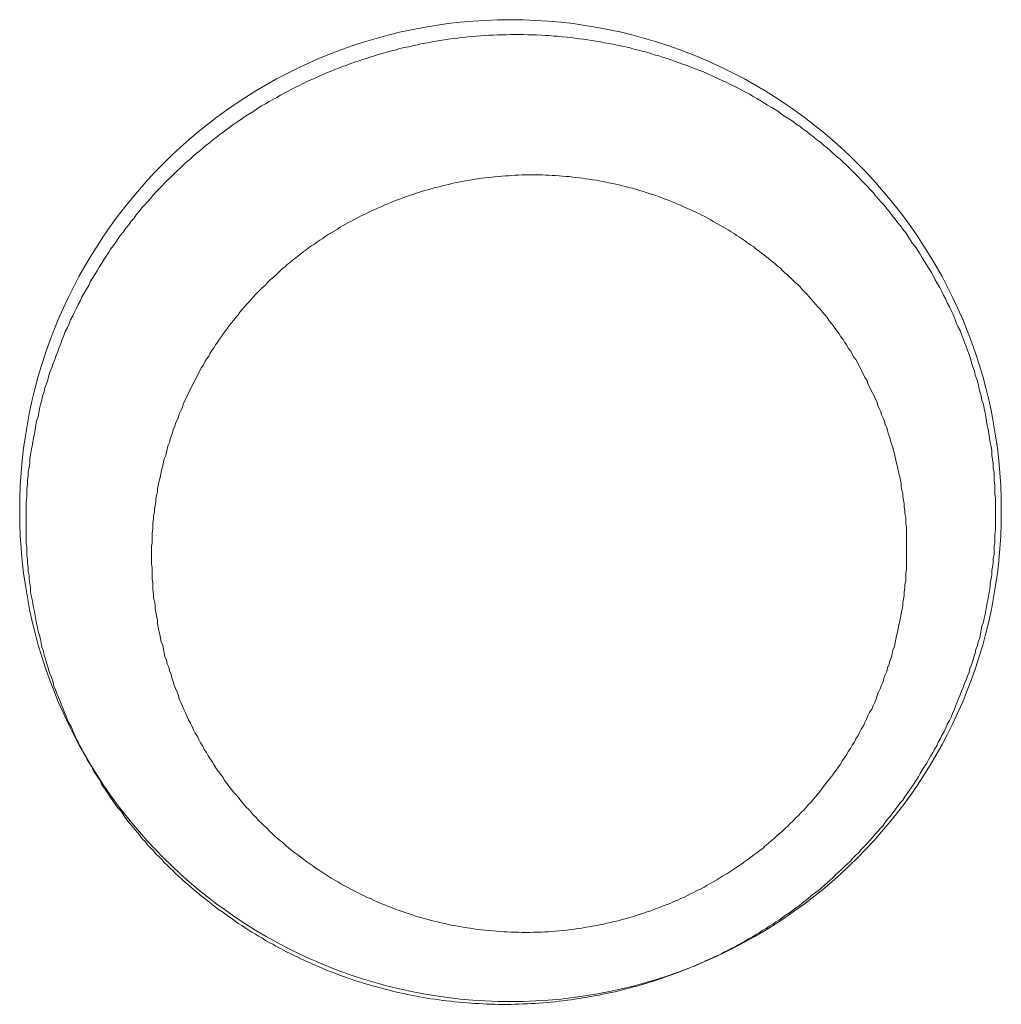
# Model space of a CAD drawing. Header units: millimetres. Extents: x -2274 to 12297, y -16157 to 26321.
# Tile 65 of 256: x -79.67 to -78.37, y -7058.01 to -7056.71. Entities that reach past the tile are written whole.
import ezdxf

# ---------------------------------------------------------------- set-up
doc = ezdxf.new("R2010")
doc.units = ezdxf.units.MM

msp = doc.modelspace()

# ---------------------------------------------------------------- linework, layer by layer
at = {"color": 253, "lineweight": 13}
for points in [[(-78.3823, -7057.3401, 0), (-78.3833, -7057.3344, 0), (-78.3833, -7057.3287, 0), (-78.3833, -7057.323, 0), (-78.3843, -7057.3173, 0), (-78.3843, -7057.3116, 0), (-78.3843, -7057.3059, 0), (-78.3853, -7057.3002, 0), (-78.3853, -7057.2945, 0), (-78.3863, -7057.2889, 0), (-78.3873, -7057.2832, 0), (-78.3873, -7057.2775, 0), (-78.3883, -7057.2719, 0), (-78.3893, -7057.2662, 0), (-78.3903, -7057.2606, 0), (-78.3913, -7057.2549, 0), (-78.3923, -7057.2493, 0), (-78.3933, -7057.2437, 0), (-78.3943, -7057.2381, 0), (-78.3953, -7057.2325, 0), (-78.3963, -7057.2269, 0), (-78.3973, -7057.2213, 0), (-78.3983, -7057.2157, 0), (-78.4003, -7057.2102, 0), (-78.4013, -7057.2046, 0), (-78.4033, -7057.1991, 0), (-78.4043, -7057.1936, 0), (-78.4053, -7057.1881, 0), (-78.4073, -7057.1826, 0), (-78.4093, -7057.1771, 0), (-78.4103, -7057.1716, 0), (-78.4123, -7057.1662, 0), (-78.4143, -7057.1608, 0), (-78.4153, -7057.1553, 0), (-78.4173, -7057.1499, 0), (-78.4193, -7057.1446, 0), (-78.4213, -7057.1392, 0), (-78.4233, -7057.1339, 0), (-78.4253, -7057.1285, 0), (-78.4273, -7057.1232, 0), (-78.4293, -7057.1179, 0), (-78.4323, -7057.1127, 0), (-78.4343, -7057.1074, 0), (-78.4363, -7057.1022, 0), (-78.4383, -7057.097, 0), (-78.4413, -7057.0918, 0), (-78.4433, -7057.0867, 0), (-78.4463, -7057.0815, 0), (-78.4483, -7057.0764, 0), (-78.4513, -7057.0713, 0), (-78.4533, -7057.0663, 0), (-78.4563, -7057.0612, 0), (-78.4593, -7057.0562, 0), (-78.4623, -7057.0512, 0), (-78.4643, -7057.0462, 0), (-78.4673, -7057.0413, 0), (-78.4703, -7057.0364, 0), (-78.4733, -7057.0315, 0), (-78.4763, -7057.0266, 0), (-78.4793, -7057.0218, 0), (-78.4823, -7057.017, 0), (-78.4853, -7057.0122, 0), (-78.4883, -7057.0075, 0), (-78.4923, -7057.0027, 0), (-78.4953, -7056.998, 0), (-78.4983, -7056.9934, 0), (-78.5013, -7056.9887, 0), (-78.5053, -7056.9841, 0), (-78.5083, -7056.9795, 0), (-78.5123, -7056.975, 0), (-78.5153, -7056.9705, 0), (-78.5193, -7056.966, 0), (-78.5223, -7056.9616, 0), (-78.5263, -7056.9571, 0), (-78.5293, -7056.9528, 0), (-78.5333, -7056.9484, 0), (-78.5373, -7056.9441, 0), (-78.5413, -7056.9398, 0), (-78.5443, -7056.9355, 0), (-78.5483, -7056.9313, 0), (-78.5523, -7056.9271, 0), (-78.5563, -7056.923, 0), (-78.5603, -7056.9189, 0), (-78.5643, -7056.9148, 0), (-78.5683, -7056.9108, 0), (-78.5723, -7056.9068, 0), (-78.5763, -7056.9028, 0), (-78.5803, -7056.8989, 0), (-78.5843, -7056.895, 0), (-78.5883, -7056.8911, 0), (-78.5933, -7056.8873, 0), (-78.5973, -7056.8836, 0), (-78.6013, -7056.8798, 0), (-78.6053, -7056.8761, 0), (-78.6103, -7056.8725, 0), (-78.6143, -7056.8689, 0), (-78.6193, -7056.8653, 0), (-78.6233, -7056.8618, 0), (-78.6283, -7056.8583, 0), (-78.6323, -7056.8548, 0), (-78.6373, -7056.8514, 0), (-78.6413, -7056.8481, 0), (-78.6463, -7056.8447, 0), (-78.6503, -7056.8414, 0), (-78.6553, -7056.8382, 0), (-78.6603, -7056.835, 0), (-78.6653, -7056.8319, 0), (-78.6693, -7056.8287, 0), (-78.6743, -7056.8257, 0), (-78.6793, -7056.8226, 0), (-78.6843, -7056.8197, 0), (-78.6893, -7056.8167, 0), (-78.6933, -7056.8138, 0), (-78.6983, -7056.811, 0), (-78.7033, -7056.8082, 0), (-78.7083, -7056.8054, 0), (-78.7133, -7056.8027, 0), (-78.7183, -7056.8, 0), (-78.7233, -7056.7974, 0), (-78.7283, -7056.7948, 0), (-78.7333, -7056.7923, 0), (-78.7383, -7056.7898, 0), (-78.7443, -7056.7873, 0), (-78.7493, -7056.7849, 0), (-78.7543, -7056.7826, 0), (-78.7593, -7056.7802, 0), (-78.7643, -7056.778, 0), (-78.7693, -7056.7758, 0), (-78.7753, -7056.7736, 0), (-78.7803, -7056.7715, 0), (-78.7853, -7056.7694, 0), (-78.7913, -7056.7674, 0), (-78.7963, -7056.7654, 0), (-78.8013, -7056.7635, 0), (-78.8073, -7056.7616, 0), (-78.8123, -7056.7597, 0), (-78.8173, -7056.7579, 0), (-78.8233, -7056.7562, 0), (-78.8283, -7056.7545, 0), (-78.8343, -7056.7529, 0), (-78.8393, -7056.7513, 0), (-78.8443, -7056.7497, 0), (-78.8503, -7056.7482, 0), (-78.8553, -7056.7468, 0), (-78.8613, -7056.7454, 0), (-78.8663, -7056.744, 0), (-78.8723, -7056.7427, 0), (-78.8773, -7056.7415, 0), (-78.8833, -7056.7403, 0), (-78.8893, -7056.7391, 0), (-78.8943, -7056.738, 0), (-78.9003, -7056.737, 0), (-78.9053, -7056.736, 0), (-78.9113, -7056.735, 0), (-78.9173, -7056.7341, 0), (-78.9223, -7056.7332, 0), (-78.9283, -7056.7324, 0), (-78.9333, -7056.7317, 0), (-78.9393, -7056.731, 0), (-78.9453, -7056.7303, 0), (-78.9503, -7056.7297, 0), (-78.9563, -7056.7291, 0), (-78.9623, -7056.7286, 0), (-78.9673, -7056.7282, 0), (-78.9733, -7056.7277, 0), (-78.9793, -7056.7274, 0), (-78.9843, -7056.7271, 0), (-78.9903, -7056.7268, 0), (-78.9963, -7056.7266, 0), (-79.0013, -7056.7264, 0), (-79.0073, -7056.7263, 0), (-79.0133, -7056.7263, 0), (-79.0183, -7056.7262, 0), (-79.0243, -7056.7263, 0), (-79.0303, -7056.7264, 0), (-79.0363, -7056.7265, 0), (-79.0413, -7056.7267, 0), (-79.0473, -7056.7269, 0), (-79.0533, -7056.7272, 0), (-79.0583, -7056.7276, 0), (-79.0643, -7056.728, 0), (-79.0703, -7056.7284, 0), (-79.0753, -7056.7289, 0), (-79.0813, -7056.7294, 0), (-79.0873, -7056.73, 0), (-79.0923, -7056.7307, 0), (-79.0983, -7056.7314, 0), (-79.1043, -7056.7321, 0), (-79.1093, -7056.7329, 0), (-79.1153, -7056.7338, 0), (-79.1203, -7056.7346, 0), (-79.1263, -7056.7356, 0), (-79.1323, -7056.7366, 0), (-79.1373, -7056.7376, 0), (-79.1433, -7056.7387, 0), (-79.1483, -7056.7399, 0), (-79.1543, -7056.7411, 0), (-79.1593, -7056.7423, 0), (-79.1653, -7056.7436, 0), (-79.1713, -7056.7449, 0), (-79.1763, -7056.7463, 0), (-79.1823, -7056.7477, 0), (-79.1873, -7056.7492, 0), (-79.1933, -7056.7507, 0), (-79.1983, -7056.7523, 0), (-79.2033, -7056.7539, 0), (-79.2093, -7056.7556, 0), (-79.2143, -7056.7573, 0), (-79.2203, -7056.7591, 0), (-79.2253, -7056.7609, 0), (-79.2313, -7056.7627, 0), (-79.2363, -7056.7647, 0), (-79.2413, -7056.7666, 0), (-79.2473, -7056.7686, 0), (-79.2523, -7056.7706, 0), (-79.2573, -7056.7727, 0), (-79.2623, -7056.7749, 0), (-79.2683, -7056.777, 0), (-79.2733, -7056.7793, 0), (-79.2783, -7056.7815, 0), (-79.2833, -7056.7838, 0), (-79.2893, -7056.7862, 0), (-79.2943, -7056.7886, 0), (-79.2993, -7056.791, 0), (-79.3043, -7056.7935, 0), (-79.3093, -7056.7961, 0), (-79.3143, -7056.7986, 0), (-79.3193, -7056.8012, 0), (-79.3243, -7056.8039, 0), (-79.3293, -7056.8066, 0), (-79.3343, -7056.8094, 0), (-79.3393, -7056.8122, 0), (-79.3443, -7056.815, 0), (-79.3493, -7056.8179, 0), (-79.3543, -7056.8208, 0), (-79.3593, -7056.8238, 0), (-79.3633, -7056.8268, 0), (-79.3683, -7056.8298, 0), (-79.3733, -7056.8329, 0), (-79.3783, -7056.836, 0), (-79.3823, -7056.8392, 0), (-79.3873, -7056.8424, 0), (-79.3923, -7056.8457, 0), (-79.3963, -7056.849, 0), (-79.4013, -7056.8523, 0), (-79.4053, -7056.8557, 0), (-79.4103, -7056.8591, 0), (-79.4143, -7056.8625, 0), (-79.4193, -7056.866, 0), (-79.4233, -7056.8695, 0), (-79.4283, -7056.8731, 0), (-79.4323, -7056.8767, 0), (-79.4363, -7056.8804, 0), (-79.4413, -7056.884, 0), (-79.4453, -7056.8877, 0), (-79.4493, -7056.8915, 0), (-79.4543, -7056.8953, 0), (-79.4583, -7056.8991, 0), (-79.4623, -7056.903, 0), (-79.4663, -7056.9069, 0), (-79.4703, -7056.9108, 0), (-79.4743, -7056.9148, 0), (-79.4783, -7056.9188, 0), (-79.4823, -7056.9228, 0), (-79.4863, -7056.9269, 0), (-79.4903, -7056.931, 0), (-79.4943, -7056.9351, 0), (-79.4983, -7056.9393, 0), (-79.5013, -7056.9435, 0), (-79.5053, -7056.9478, 0), (-79.5093, -7056.952, 0), (-79.5133, -7056.9563, 0), (-79.5163, -7056.9607, 0), (-79.5203, -7056.965, 0), (-79.5233, -7056.9694, 0), (-79.5273, -7056.9739, 0), (-79.5303, -7056.9783, 0), (-79.5343, -7056.9828, 0), (-79.5373, -7056.9873, 0), (-79.5413, -7056.9919, 0), (-79.5443, -7056.9965, 0), (-79.5473, -7057.0011, 0), (-79.5503, -7057.0057, 0), (-79.5543, -7057.0104, 0), (-79.5573, -7057.0151, 0), (-79.5603, -7057.0198, 0), (-79.5633, -7057.0246, 0), (-79.5663, -7057.0293, 0), (-79.5693, -7057.0341, 0), (-79.5723, -7057.039, 0), (-79.5753, -7057.0438, 0), (-79.5783, -7057.0487, 0), (-79.5813, -7057.0536, 0), (-79.5833, -7057.0585, 0), (-79.5863, -7057.0635, 0), (-79.5893, -7057.0685, 0), (-79.5923, -7057.0735, 0), (-79.5943, -7057.0785, 0), (-79.5973, -7057.0835, 0), (-79.5993, -7057.0886, 0), (-79.6023, -7057.0937, 0), (-79.6043, -7057.0988, 0), (-79.6073, -7057.1039, 0), (-79.6093, -7057.1091, 0), (-79.6113, -7057.1143, 0), (-79.6143, -7057.1194, 0), (-79.6163, -7057.1247, 0), (-79.6183, -7057.1299, 0), (-79.6203, -7057.1351, 0), (-79.6223, -7057.1404, 0), (-79.6243, -7057.1457, 0), (-79.6263, -7057.151, 0), (-79.6283, -7057.1563, 0), (-79.6303, -7057.1616, 0), (-79.6323, -7057.167, 0), (-79.6343, -7057.1724, 0), (-79.6363, -7057.1778, 0), (-79.6373, -7057.1832, 0), (-79.6393, -7057.1886, 0), (-79.6413, -7057.194, 0), (-79.6423, -7057.1994, 0), (-79.6443, -7057.2049, 0), (-79.6453, -7057.2104, 0), (-79.6473, -7057.2159, 0), (-79.6483, -7057.2213, 0), (-79.6493, -7057.2269, 0), (-79.6503, -7057.2324, 0), (-79.6523, -7057.2379, 0), (-79.6533, -7057.2435, 0), (-79.6543, -7057.249, 0), (-79.6553, -7057.2546, 0), (-79.6563, -7057.2601, 0), (-79.6573, -7057.2657, 0), (-79.6583, -7057.2713, 0), (-79.6593, -7057.2769, 0), (-79.6603, -7057.2825, 0), (-79.6613, -7057.2882, 0), (-79.6613, -7057.2938, 0), (-79.6623, -7057.2994, 0), (-79.6633, -7057.3051, 0), (-79.6633, -7057.3107, 0), (-79.6643, -7057.3164, 0), (-79.6643, -7057.322, 0), (-79.6653, -7057.3277, 0), (-79.6653, -7057.3333, 0), (-79.6653, -7057.339, 0), (-79.6663, -7057.3447, 0), (-79.6663, -7057.3504, 0), (-79.6663, -7057.3561, 0), (-79.6663, -7057.3618, 0), (-79.6663, -7057.3674, 0), (-79.6663, -7057.3731, 0)], [(-79.5003, -7057.4173, 0), (-79.5003, -7057.4128, 0), (-79.5003, -7057.4083, 0), (-79.5003, -7057.4038, 0), (-79.4993, -7057.3993, 0), (-79.4993, -7057.3948, 0), (-79.4993, -7057.3903, 0), (-79.4993, -7057.3858, 0), (-79.4983, -7057.3813, 0), (-79.4983, -7057.3768, 0), (-79.4983, -7057.3723, 0), (-79.4973, -7057.3678, 0), (-79.4973, -7057.3633, 0), (-79.4963, -7057.3589, 0), (-79.4963, -7057.3544, 0), (-79.4953, -7057.3499, 0), (-79.4943, -7057.3454, 0), (-79.4943, -7057.341, 0), (-79.4933, -7057.3365, 0), (-79.4923, -7057.3321, 0), (-79.4923, -7057.3277, 0), (-79.4913, -7057.3232, 0), (-79.4903, -7057.3188, 0), (-79.4893, -7057.3144, 0), (-79.4883, -7057.31, 0), (-79.4873, -7057.3056, 0), (-79.4863, -7057.3012, 0), (-79.4853, -7057.2968, 0), (-79.4843, -7057.2924, 0), (-79.4833, -7057.2881, 0), (-79.4813, -7057.2837, 0), (-79.4803, -7057.2794, 0), (-79.4793, -7057.2751, 0), (-79.4783, -7057.2708, 0), (-79.4763, -7057.2664, 0), (-79.4753, -7057.2622, 0), (-79.4743, -7057.2579, 0), (-79.4723, -7057.2536, 0), (-79.4713, -7057.2494, 0), (-79.4693, -7057.2451, 0), (-79.4683, -7057.2409, 0), (-79.4663, -7057.2367, 0), (-79.4643, -7057.2325, 0), (-79.4633, -7057.2283, 0), (-79.4613, -7057.2241, 0), (-79.4593, -7057.22, 0), (-79.4583, -7057.2158, 0), (-79.4563, -7057.2117, 0), (-79.4543, -7057.2076, 0), (-79.4523, -7057.2035, 0), (-79.4503, -7057.1995, 0), (-79.4483, -7057.1954, 0), (-79.4463, -7057.1914, 0), (-79.4443, -7057.1874, 0), (-79.4423, -7057.1834, 0), (-79.4403, -7057.1794, 0), (-79.4383, -7057.1755, 0), (-79.4363, -7057.1715, 0), (-79.4343, -7057.1676, 0), (-79.4313, -7057.1637, 0), (-79.4293, -7057.1598, 0), (-79.4273, -7057.156, 0), (-79.4243, -7057.1521, 0), (-79.4223, -7057.1483, 0), (-79.4203, -7057.1446, 0), (-79.4173, -7057.1408, 0), (-79.4153, -7057.137, 0), (-79.4123, -7057.1333, 0), (-79.4103, -7057.1296, 0), (-79.4073, -7057.126, 0), (-79.4053, -7057.1223, 0), (-79.4023, -7057.1187, 0), (-79.3993, -7057.1151, 0), (-79.3973, -7057.1115, 0), (-79.3943, -7057.108, 0), (-79.3913, -7057.1045, 0), (-79.3883, -7057.101, 0), (-79.3853, -7057.0975, 0), (-79.3833, -7057.094, 0), (-79.3803, -7057.0906, 0), (-79.3773, -7057.0872, 0), (-79.3743, -7057.0838, 0), (-79.3713, -7057.0805, 0), (-79.3683, -7057.0772, 0), (-79.3653, -7057.0739, 0), (-79.3623, -7057.0706, 0), (-79.3593, -7057.0674, 0), (-79.3563, -7057.0642, 0), (-79.3533, -7057.061, 0), (-79.3493, -7057.0579, 0), (-79.3463, -7057.0547, 0), (-79.3433, -7057.0516, 0), (-79.3403, -7057.0486, 0), (-79.3363, -7057.0455, 0), (-79.3333, -7057.0425, 0), (-79.3303, -7057.0396, 0), (-79.3273, -7057.0366, 0), (-79.3233, -7057.0337, 0), (-79.3203, -7057.0308, 0), (-79.3163, -7057.028, 0), (-79.3133, -7057.0251, 0), (-79.3093, -7057.0223, 0), (-79.3063, -7057.0196, 0), (-79.3023, -7057.0168, 0), (-79.2993, -7057.0141, 0), (-79.2953, -7057.0115, 0), (-79.2923, -7057.0088, 0), (-79.2883, -7057.0062, 0), (-79.2843, -7057.0036, 0), (-79.2813, -7057.0011, 0), (-79.2773, -7056.9986, 0), (-79.2733, -7056.9961, 0), (-79.2703, -7056.9937, 0), (-79.2663, -7056.9912, 0), (-79.2623, -7056.9889, 0), (-79.2583, -7056.9865, 0), (-79.2543, -7056.9842, 0), (-79.2513, -7056.9819, 0), (-79.2473, -7056.9797, 0), (-79.2433, -7056.9775, 0), (-79.2393, -7056.9753, 0), (-79.2353, -7056.9732, 0), (-79.2313, -7056.9711, 0), (-79.2273, -7056.969, 0), (-79.2233, -7056.9669, 0), (-79.2193, -7056.9649, 0), (-79.2153, -7056.963, 0), (-79.2113, -7056.961, 0), (-79.2073, -7056.9591, 0), (-79.2033, -7056.9573, 0), (-79.1993, -7056.9555, 0), (-79.1953, -7056.9537, 0), (-79.1913, -7056.9519, 0), (-79.1873, -7056.9502, 0), (-79.1833, -7056.9485, 0), (-79.1793, -7056.9469, 0), (-79.1743, -7056.9452, 0), (-79.1703, -7056.9437, 0), (-79.1663, -7056.9421, 0), (-79.1623, -7056.9406, 0), (-79.1583, -7056.9392, 0), (-79.1533, -7056.9378, 0), (-79.1493, -7056.9364, 0), (-79.1453, -7056.935, 0), (-79.1413, -7056.9337, 0), (-79.1363, -7056.9324, 0), (-79.1323, -7056.9312, 0), (-79.1283, -7056.93, 0), (-79.1243, -7056.9288, 0), (-79.1193, -7056.9277, 0), (-79.1153, -7056.9266, 0), (-79.1113, -7056.9256, 0), (-79.1063, -7056.9246, 0), (-79.1023, -7056.9236, 0), (-79.0983, -7056.9227, 0), (-79.0933, -7056.9218, 0), (-79.0893, -7056.9209, 0), (-79.0843, -7056.9201, 0), (-79.0803, -7056.9193, 0), (-79.0763, -7056.9186, 0), (-79.0713, -7056.9179, 0), (-79.0673, -7056.9172, 0), (-79.0633, -7056.9166, 0), (-79.0583, -7056.916, 0), (-79.0543, -7056.9155, 0), (-79.0493, -7056.915, 0), (-79.0453, -7056.9145, 0), (-79.0403, -7056.9141, 0), (-79.0363, -7056.9137, 0), (-79.0313, -7056.9134, 0), (-79.0273, -7056.9131, 0), (-79.0233, -7056.9128, 0), (-79.0183, -7056.9126, 0), (-79.0143, -7056.9124, 0), (-79.0093, -7056.9122, 0), (-79.0053, -7056.9121, 0), (-79.0003, -7056.9121, 0), (-78.9963, -7056.9121, 0), (-78.9913, -7056.9121, 0), (-78.9873, -7056.9121, 0), (-78.9823, -7056.9122, 0), (-78.9783, -7056.9123, 0), (-78.9743, -7056.9125, 0), (-78.9693, -7056.9127, 0), (-78.9653, -7056.913, 0), (-78.9603, -7056.9133, 0), (-78.9563, -7056.9136, 0), (-78.9513, -7056.914, 0), (-78.9473, -7056.9144, 0), (-78.9423, -7056.9149, 0), (-78.9383, -7056.9154, 0), (-78.9333, -7056.9159, 0), (-78.9293, -7056.9165, 0), (-78.9253, -7056.9171, 0), (-78.9203, -7056.9177, 0), (-78.9163, -7056.9184, 0), (-78.9113, -7056.9191, 0), (-78.9073, -7056.9199, 0), (-78.9033, -7056.9207, 0), (-78.8983, -7056.9216, 0), (-78.8943, -7056.9225, 0), (-78.8893, -7056.9234, 0), (-78.8853, -7056.9244, 0), (-78.8813, -7056.9254, 0), (-78.8763, -7056.9264, 0), (-78.8723, -7056.9275, 0), (-78.8683, -7056.9286, 0), (-78.8633, -7056.9298, 0), (-78.8593, -7056.931, 0), (-78.8553, -7056.9322, 0), (-78.8503, -7056.9335, 0), (-78.8463, -7056.9348, 0), (-78.8423, -7056.9362, 0), (-78.8383, -7056.9376, 0), (-78.8333, -7056.939, 0), (-78.8293, -7056.9405, 0), (-78.8253, -7056.942, 0), (-78.8213, -7056.9436, 0), (-78.8173, -7056.9451, 0), (-78.8123, -7056.9468, 0), (-78.8083, -7056.9484, 0), (-78.8043, -7056.9502, 0), (-78.8003, -7056.9519, 0), (-78.7963, -7056.9537, 0), (-78.7923, -7056.9555, 0), (-78.7883, -7056.9574, 0), (-78.7843, -7056.9593, 0), (-78.7793, -7056.9612, 0), (-78.7753, -7056.9632, 0), (-78.7713, -7056.9652, 0), (-78.7673, -7056.9673, 0), (-78.7633, -7056.9693, 0), (-78.7593, -7056.9715, 0), (-78.7563, -7056.9736, 0), (-78.7523, -7056.9758, 0), (-78.7483, -7056.978, 0), (-78.7443, -7056.9803, 0), (-78.7403, -7056.9826, 0), (-78.7363, -7056.9849, 0), (-78.7323, -7056.9873, 0), (-78.7283, -7056.9897, 0), (-78.7253, -7056.9922, 0), (-78.7213, -7056.9946, 0), (-78.7173, -7056.9971, 0), (-78.7133, -7056.9997, 0), (-78.7103, -7057.0023, 0), (-78.7063, -7057.0049, 0), (-78.7023, -7057.0075, 0), (-78.6993, -7057.0102, 0), (-78.6953, -7057.0129, 0), (-78.6923, -7057.0156, 0), (-78.6883, -7057.0184, 0), (-78.6853, -7057.0212, 0), (-78.6813, -7057.024, 0), (-78.6783, -7057.0269, 0), (-78.6743, -7057.0298, 0), (-78.6713, -7057.0327, 0), (-78.6673, -7057.0357, 0), (-78.6643, -7057.0387, 0), (-78.6613, -7057.0417, 0), (-78.6573, -7057.0447, 0), (-78.6543, -7057.0478, 0), (-78.6513, -7057.0509, 0), (-78.6483, -7057.054, 0), (-78.6443, -7057.0572, 0), (-78.6413, -7057.0604, 0), (-78.6383, -7057.0636, 0), (-78.6353, -7057.0669, 0), (-78.6323, -7057.0702, 0), (-78.6293, -7057.0735, 0), (-78.6263, -7057.0768, 0), (-78.6233, -7057.0802, 0), (-78.6203, -7057.0836, 0), (-78.6173, -7057.087, 0), (-78.6143, -7057.0904, 0), (-78.6113, -7057.0939, 0), (-78.6083, -7057.0974, 0), (-78.6053, -7057.1009, 0), (-78.6033, -7057.1045, 0), (-78.6003, -7057.108, 0), (-78.5973, -7057.1116, 0), (-78.5953, -7057.1152, 0), (-78.5923, -7057.1189, 0), (-78.5893, -7057.1226, 0), (-78.5873, -7057.1263, 0), (-78.5843, -7057.13, 0), (-78.5823, -7057.1337, 0), (-78.5793, -7057.1375, 0), (-78.5773, -7057.1413, 0), (-78.5743, -7057.1451, 0), (-78.5723, -7057.1489, 0), (-78.5703, -7057.1528, 0), (-78.5673, -7057.1567, 0), (-78.5653, -7057.1606, 0), (-78.5633, -7057.1645, 0), (-78.5613, -7057.1685, 0), (-78.5593, -7057.1724, 0), (-78.5573, -7057.1764, 0), (-78.5553, -7057.1804, 0), (-78.5523, -7057.1844, 0), (-78.5513, -7057.1885, 0), (-78.5493, -7057.1925, 0), (-78.5473, -7057.1966, 0), (-78.5453, -7057.2007, 0), (-78.5433, -7057.2048, 0), (-78.5413, -7057.2089, 0), (-78.5393, -7057.2131, 0), (-78.5383, -7057.2172, 0), (-78.5363, -7057.2214, 0), (-78.5343, -7057.2256, 0), (-78.5333, -7057.2298, 0), (-78.5313, -7057.234, 0), (-78.5293, -7057.2382, 0), (-78.5283, -7057.2425, 0), (-78.5263, -7057.2467, 0), (-78.5253, -7057.251, 0), (-78.5243, -7057.2553, 0), (-78.5223, -7057.2596, 0), (-78.5213, -7057.2639, 0), (-78.5203, -7057.2682, 0), (-78.5183, -7057.2725, 0), (-78.5173, -7057.2769, 0), (-78.5163, -7057.2812, 0), (-78.5153, -7057.2856, 0), (-78.5143, -7057.2899, 0), (-78.5133, -7057.2943, 0), (-78.5123, -7057.2987, 0), (-78.5113, -7057.3031, 0), (-78.5103, -7057.3075, 0), (-78.5093, -7057.3119, 0), (-78.5083, -7057.3163, 0), (-78.5073, -7057.3207, 0), (-78.5073, -7057.3252, 0), (-78.5063, -7057.3296, 0), (-78.5053, -7057.3341, 0), (-78.5053, -7057.3385, 0), (-78.5043, -7057.3429, 0), (-78.5033, -7057.3474, 0), (-78.5033, -7057.3519, 0), (-78.5023, -7057.3563, 0), (-78.5023, -7057.3608, 0), (-78.5013, -7057.3653, 0), (-78.5013, -7057.3697, 0), (-78.5013, -7057.3742, 0), (-78.5003, -7057.3787, 0), (-78.5003, -7057.3832, 0), (-78.5003, -7057.3877, 0), (-78.5003, -7057.3921, 0), (-78.5003, -7057.3966, 0), (-78.5003, -7057.4011, 0), (-78.5003, -7057.4056, 0), (-78.5003, -7057.4101, 0)], [(-79.6663, -7057.3731, 0), (-79.6663, -7057.3785, 0), (-79.6663, -7057.3838, 0), (-79.6663, -7057.3892, 0), (-79.6663, -7057.3945, 0), (-79.6663, -7057.3999, 0), (-79.6653, -7057.4052, 0), (-79.6653, -7057.4105, 0), (-79.6653, -7057.4159, 0), (-79.6643, -7057.4212, 0), (-79.6643, -7057.4266, 0), (-79.6633, -7057.4319, 0), (-79.6633, -7057.4372, 0), (-79.6623, -7057.4425, 0), (-79.6623, -7057.4479, 0), (-79.6613, -7057.4532, 0), (-79.6603, -7057.4585, 0), (-79.6603, -7057.4638, 0), (-79.6593, -7057.4691, 0), (-79.6583, -7057.4744, 0), (-79.6573, -7057.4797, 0), (-79.6563, -7057.485, 0), (-79.6553, -7057.4903, 0), (-79.6543, -7057.4956, 0), (-79.6533, -7057.5008, 0), (-79.6523, -7057.5061, 0), (-79.6513, -7057.5113, 0), (-79.6503, -7057.5166, 0), (-79.6483, -7057.5218, 0), (-79.6473, -7057.527, 0), (-79.6463, -7057.5322, 0), (-79.6453, -7057.5374, 0), (-79.6433, -7057.5426, 0), (-79.6423, -7057.5478, 0), (-79.6403, -7057.553, 0), (-79.6393, -7057.5581, 0), (-79.6373, -7057.5633, 0), (-79.6363, -7057.5684, 0), (-79.6343, -7057.5735, 0), (-79.6323, -7057.5786, 0), (-79.6303, -7057.5837, 0), (-79.6293, -7057.5888, 0), (-79.6273, -7057.5938, 0), (-79.6253, -7057.5989, 0), (-79.6233, -7057.6039, 0), (-79.6213, -7057.6089, 0), (-79.6193, -7057.6139, 0), (-79.6173, -7057.6189, 0), (-79.6153, -7057.6238, 0), (-79.6133, -7057.6288, 0), (-79.6113, -7057.6337, 0), (-79.6093, -7057.6386, 0), (-79.6063, -7057.6435, 0), (-79.6043, -7057.6483, 0), (-79.6023, -7057.6532, 0), (-79.6003, -7057.658, 0), (-79.5973, -7057.6628, 0), (-79.5953, -7057.6676, 0), (-79.5923, -7057.6723, 0), (-79.5903, -7057.6771, 0), (-79.5873, -7057.6818, 0), (-79.5853, -7057.6865, 0), (-79.5823, -7057.6911, 0), (-79.5793, -7057.6958, 0), (-79.5773, -7057.7004, 0), (-79.5743, -7057.705, 0), (-79.5713, -7057.7095, 0), (-79.5683, -7057.7141, 0), (-79.5663, -7057.7186, 0), (-79.5633, -7057.7231, 0), (-79.5603, -7057.7276, 0), (-79.5573, -7057.732, 0), (-79.5543, -7057.7364, 0), (-79.5513, -7057.7408, 0), (-79.5483, -7057.7451, 0), (-79.5453, -7057.7495, 0), (-79.5413, -7057.7537, 0), (-79.5383, -7057.758, 0), (-79.5353, -7057.7623, 0), (-79.5323, -7057.7665, 0), (-79.5293, -7057.7706, 0), (-79.5253, -7057.7748, 0), (-79.5223, -7057.7789, 0), (-79.5183, -7057.783, 0), (-79.5153, -7057.7871, 0), (-79.5123, -7057.7911, 0), (-79.5083, -7057.7951, 0), (-79.5053, -7057.7991, 0), (-79.5013, -7057.803, 0), (-79.4973, -7057.807, 0), (-79.4943, -7057.8108, 0), (-79.4903, -7057.8147, 0), (-79.4863, -7057.8185, 0), (-79.4833, -7057.8223, 0), (-79.4793, -7057.826, 0), (-79.4753, -7057.8298, 0), (-79.4713, -7057.8335, 0), (-79.4683, -7057.8371, 0), (-79.4643, -7057.8407, 0), (-79.4603, -7057.8443, 0), (-79.4563, -7057.8479, 0), (-79.4523, -7057.8514, 0), (-79.4483, -7057.8549, 0), (-79.4443, -7057.8584, 0), (-79.4403, -7057.8618, 0), (-79.4363, -7057.8652, 0), (-79.4323, -7057.8686, 0), (-79.4273, -7057.8719, 0), (-79.4233, -7057.8752, 0), (-79.4193, -7057.8784, 0), (-79.4153, -7057.8816, 0), (-79.4113, -7057.8848, 0), (-79.4063, -7057.888, 0), (-79.4023, -7057.8911, 0), (-79.3983, -7057.8942, 0), (-79.3933, -7057.8972, 0), (-79.3893, -7057.9002, 0), (-79.3853, -7057.9032, 0), (-79.3803, -7057.9061, 0), (-79.3763, -7057.909, 0), (-79.3713, -7057.9119, 0), (-79.3673, -7057.9147, 0), (-79.3623, -7057.9175, 0), (-79.3583, -7057.9202, 0), (-79.3533, -7057.9229, 0), (-79.3493, -7057.9256, 0), (-79.3443, -7057.9282, 0), (-79.3393, -7057.9308, 0), (-79.3353, -7057.9334, 0), (-79.3303, -7057.9359, 0), (-79.3253, -7057.9384, 0), (-79.3213, -7057.9408, 0), (-79.3163, -7057.9432, 0), (-79.3113, -7057.9456, 0), (-79.3063, -7057.9479, 0), (-79.3023, -7057.9502, 0), (-79.2973, -7057.9524, 0), (-79.2923, -7057.9546, 0), (-79.2873, -7057.9568, 0), (-79.2823, -7057.9589, 0), (-79.2773, -7057.961, 0), (-79.2733, -7057.963, 0), (-79.2683, -7057.965, 0), (-79.2633, -7057.9669, 0), (-79.2583, -7057.9688, 0), (-79.2533, -7057.9707, 0), (-79.2483, -7057.9725, 0), (-79.2433, -7057.9743, 0), (-79.2383, -7057.9761, 0), (-79.2333, -7057.9778, 0), (-79.2283, -7057.9794, 0), (-79.2233, -7057.981, 0), (-79.2183, -7057.9826, 0), (-79.2133, -7057.9842, 0), (-79.2073, -7057.9856, 0), (-79.2023, -7057.9871, 0), (-79.1973, -7057.9885, 0), (-79.1923, -7057.9899, 0), (-79.1873, -7057.9912, 0), (-79.1823, -7057.9924, 0), (-79.1773, -7057.9937, 0), (-79.1713, -7057.9949, 0), (-79.1663, -7057.996, 0), (-79.1613, -7057.9971, 0), (-79.1563, -7057.9982, 0), (-79.1513, -7057.9992, 0), (-79.1453, -7058.0002, 0), (-79.1403, -7058.0011, 0), (-79.1353, -7058.002, 0), (-79.1303, -7058.0028, 0), (-79.1243, -7058.0036, 0), (-79.1193, -7058.0043, 0), (-79.1143, -7058.0051, 0), (-79.1093, -7058.0057, 0), (-79.1033, -7058.0063, 0), (-79.0983, -7058.0069, 0), (-79.0933, -7058.0074, 0), (-79.0883, -7058.0079, 0), (-79.0823, -7058.0084, 0), (-79.0773, -7058.0088, 0), (-79.0723, -7058.0091, 0), (-79.0663, -7058.0094, 0), (-79.0613, -7058.0097, 0), (-79.0563, -7058.0099, 0), (-79.0503, -7058.0101, 0), (-79.0453, -7058.0102, 0), (-79.0403, -7058.0103, 0), (-79.0343, -7058.0103, 0), (-79.0293, -7058.0103, 0), (-79.0243, -7058.0103, 0), (-79.0183, -7058.0102, 0), (-79.0133, -7058.01, 0), (-79.0083, -7058.0098, 0), (-79.0023, -7058.0096, 0), (-78.9973, -7058.0093, 0), (-78.9923, -7058.009, 0), (-78.9873, -7058.0087, 0), (-78.9813, -7058.0083, 0), (-78.9763, -7058.0078, 0), (-78.9713, -7058.0073, 0), (-78.9653, -7058.0068, 0), (-78.9603, -7058.0062, 0), (-78.9553, -7058.0056, 0), (-78.9493, -7058.0049, 0), (-78.9443, -7058.0042, 0), (-78.9393, -7058.0035, 0), (-78.9343, -7058.0027, 0), (-78.9283, -7058.0018, 0), (-78.9233, -7058.001, 0), (-78.9183, -7058, 0), (-78.9133, -7057.9991, 0), (-78.9073, -7057.9981, 0), (-78.9023, -7057.997, 0), (-78.8973, -7057.9959, 0), (-78.8923, -7057.9948, 0), (-78.8863, -7057.9936, 0), (-78.8813, -7057.9924, 0), (-78.8763, -7057.9911, 0), (-78.8713, -7057.9898, 0), (-78.8663, -7057.9885, 0), (-78.8613, -7057.9871, 0), (-78.8553, -7057.9856, 0), (-78.8503, -7057.9842, 0), (-78.8453, -7057.9826, 0), (-78.8403, -7057.9811, 0), (-78.8353, -7057.9795, 0), (-78.8303, -7057.9778, 0), (-78.8253, -7057.9762, 0), (-78.8203, -7057.9744, 0), (-78.8153, -7057.9727, 0), (-78.8103, -7057.9709, 0), (-78.8053, -7057.969, 0), (-78.8003, -7057.9671, 0), (-78.7953, -7057.9652, 0), (-78.7903, -7057.9632, 0), (-78.7853, -7057.9612, 0), (-78.7803, -7057.9592, 0), (-78.7753, -7057.9571, 0), (-78.7703, -7057.9549, 0), (-78.7663, -7057.9528, 0), (-78.7613, -7057.9506, 0), (-78.7563, -7057.9483, 0), (-78.7513, -7057.946, 0), (-78.7463, -7057.9437, 0), (-78.7423, -7057.9413, 0), (-78.7373, -7057.9389, 0), (-78.7323, -7057.9365, 0), (-78.7273, -7057.934, 0), (-78.7233, -7057.9314, 0), (-78.7183, -7057.9289, 0), (-78.7133, -7057.9263, 0), (-78.7093, -7057.9236, 0), (-78.7043, -7057.921, 0), (-78.7003, -7057.9183, 0), (-78.6953, -7057.9155, 0), (-78.6913, -7057.9127, 0), (-78.6863, -7057.9099, 0), (-78.6823, -7057.907, 0), (-78.6773, -7057.9042, 0), (-78.6733, -7057.9012, 0), (-78.6683, -7057.8983, 0), (-78.6643, -7057.8952, 0), (-78.6603, -7057.8922, 0), (-78.6553, -7057.8891, 0), (-78.6513, -7057.886, 0), (-78.6473, -7057.8829, 0), (-78.6423, -7057.8797, 0), (-78.6383, -7057.8765, 0), (-78.6343, -7057.8732, 0), (-78.6303, -7057.87, 0), (-78.6263, -7057.8667, 0), (-78.6223, -7057.8633, 0), (-78.6173, -7057.8599, 0), (-78.6133, -7057.8565, 0), (-78.6093, -7057.8531, 0), (-78.6053, -7057.8496, 0), (-78.6013, -7057.8461, 0), (-78.5973, -7057.8425, 0), (-78.5943, -7057.8389, 0), (-78.5903, -7057.8353, 0), (-78.5863, -7057.8317, 0), (-78.5823, -7057.828, 0), (-78.5783, -7057.8243, 0), (-78.5743, -7057.8206, 0), (-78.5713, -7057.8168, 0), (-78.5673, -7057.813, 0), (-78.5633, -7057.8092, 0), (-78.5603, -7057.8053, 0), (-78.5563, -7057.8014, 0), (-78.5523, -7057.7975, 0), (-78.5493, -7057.7936, 0), (-78.5453, -7057.7896, 0), (-78.5423, -7057.7856, 0), (-78.5383, -7057.7816, 0), (-78.5353, -7057.7775, 0), (-78.5313, -7057.7734, 0), (-78.5283, -7057.7693, 0), (-78.5253, -7057.7652, 0), (-78.5213, -7057.761, 0), (-78.5183, -7057.7568, 0), (-78.5153, -7057.7526, 0), (-78.5123, -7057.7484, 0), (-78.5093, -7057.7441, 0), (-78.5053, -7057.7398, 0), (-78.5023, -7057.7355, 0), (-78.4993, -7057.7311, 0), (-78.4963, -7057.7268, 0), (-78.4933, -7057.7224, 0), (-78.4903, -7057.718, 0), (-78.4873, -7057.7135, 0), (-78.4843, -7057.7091, 0), (-78.4823, -7057.7046, 0), (-78.4793, -7057.7001, 0), (-78.4763, -7057.6955, 0), (-78.4733, -7057.691, 0), (-78.4713, -7057.6864, 0), (-78.4683, -7057.6818, 0), (-78.4653, -7057.6772, 0), (-78.4633, -7057.6725, 0), (-78.4603, -7057.6679, 0), (-78.4583, -7057.6632, 0), (-78.4553, -7057.6585, 0), (-78.4533, -7057.6538, 0), (-78.4503, -7057.649, 0), (-78.4483, -7057.6443, 0), (-78.4463, -7057.6395, 0), (-78.4433, -7057.6347, 0), (-78.4413, -7057.6299, 0), (-78.4393, -7057.625, 0), (-78.4373, -7057.6202, 0), (-78.4353, -7057.6153, 0), (-78.4333, -7057.6104, 0), (-78.4313, -7057.6055, 0), (-78.4293, -7057.6006, 0), (-78.4273, -7057.5956, 0), (-78.4253, -7057.5907, 0), (-78.4233, -7057.5857, 0), (-78.4213, -7057.5807, 0), (-78.4193, -7057.5757, 0), (-78.4173, -7057.5707, 0), (-78.4163, -7057.5657, 0), (-78.4143, -7057.5606, 0), (-78.4123, -7057.5556, 0), (-78.4113, -7057.5505, 0), (-78.4093, -7057.5454, 0), (-78.4083, -7057.5403, 0), (-78.4063, -7057.5352, 0), (-78.4053, -7057.5301, 0), (-78.4033, -7057.5249, 0), (-78.4023, -7057.5198, 0), (-78.4013, -7057.5146, 0), (-78.4003, -7057.5095, 0), (-78.3983, -7057.5043, 0), (-78.3973, -7057.4991, 0), (-78.3963, -7057.4939, 0), (-78.3953, -7057.4887, 0), (-78.3943, -7057.4834, 0), (-78.3933, -7057.4782, 0), (-78.3923, -7057.473, 0), (-78.3913, -7057.4677, 0), (-78.3903, -7057.4625, 0), (-78.3893, -7057.4572, 0), (-78.3893, -7057.4519, 0), (-78.3883, -7057.4467, 0), (-78.3873, -7057.4414, 0), (-78.3873, -7057.4361, 0), (-78.3863, -7057.4308, 0), (-78.3853, -7057.4255, 0), (-78.3853, -7057.4202, 0), (-78.3843, -7057.4148, 0), (-78.3843, -7057.4095, 0), (-78.3843, -7057.4042, 0), (-78.3833, -7057.3989, 0), (-78.3833, -7057.3935, 0), (-78.3833, -7057.3882, 0), (-78.3823, -7057.3829, 0), (-78.3823, -7057.3775, 0), (-78.3823, -7057.3722, 0), (-78.3823, -7057.3668, 0), (-78.3823, -7057.3615, 0), (-78.3823, -7057.3561, 0), (-78.3823, -7057.3508, 0), (-78.3823, -7057.3454, 0), (-78.3823, -7057.3401, 0)], [(-78.5003, -7057.4101, 0), (-78.5003, -7057.415, 0), (-78.5003, -7057.4199, 0), (-78.5003, -7057.4248, 0), (-78.5003, -7057.4298, 0), (-78.5003, -7057.4347, 0), (-78.5013, -7057.4396, 0), (-78.5013, -7057.4445, 0), (-78.5013, -7057.4494, 0), (-78.5023, -7057.4543, 0), (-78.5023, -7057.4592, 0), (-78.5033, -7057.4641, 0), (-78.5033, -7057.469, 0), (-78.5043, -7057.4738, 0), (-78.5053, -7057.4787, 0), (-78.5053, -7057.4836, 0), (-78.5063, -7057.4884, 0), (-78.5073, -7057.4933, 0), (-78.5083, -7057.4981, 0), (-78.5093, -7057.503, 0), (-78.5103, -7057.5078, 0), (-78.5113, -7057.5126, 0), (-78.5123, -7057.5174, 0), (-78.5133, -7057.5222, 0), (-78.5143, -7057.527, 0), (-78.5153, -7057.5317, 0), (-78.5163, -7057.5365, 0), (-78.5183, -7057.5412, 0), (-78.5193, -7057.546, 0), (-78.5203, -7057.5507, 0), (-78.5223, -7057.5554, 0), (-78.5233, -7057.5601, 0), (-78.5253, -7057.5647, 0), (-78.5263, -7057.5694, 0), (-78.5283, -7057.574, 0), (-78.5303, -7057.5787, 0), (-78.5313, -7057.5833, 0), (-78.5333, -7057.5879, 0), (-78.5353, -7057.5924, 0), (-78.5373, -7057.597, 0), (-78.5393, -7057.6015, 0), (-78.5403, -7057.6061, 0), (-78.5423, -7057.6106, 0), (-78.5443, -7057.615, 0), (-78.5463, -7057.6195, 0), (-78.5493, -7057.6239, 0), (-78.5513, -7057.6284, 0), (-78.5533, -7057.6328, 0), (-78.5553, -7057.6371, 0), (-78.5573, -7057.6415, 0), (-78.5603, -7057.6458, 0), (-78.5623, -7057.6502, 0), (-78.5643, -7057.6544, 0), (-78.5673, -7057.6587, 0), (-78.5693, -7057.663, 0), (-78.5723, -7057.6672, 0), (-78.5743, -7057.6714, 0), (-78.5773, -7057.6755, 0), (-78.5793, -7057.6797, 0), (-78.5823, -7057.6838, 0), (-78.5853, -7057.6879, 0), (-78.5873, -7057.692, 0), (-78.5903, -7057.696, 0), (-78.5933, -7057.7001, 0), (-78.5963, -7057.704, 0), (-78.5993, -7057.708, 0), (-78.6023, -7057.7119, 0), (-78.6053, -7057.7159, 0), (-78.6083, -7057.7197, 0), (-78.6113, -7057.7236, 0), (-78.6143, -7057.7274, 0), (-78.6173, -7057.7312, 0), (-78.6203, -7057.735, 0), (-78.6233, -7057.7387, 0), (-78.6263, -7057.7424, 0), (-78.6303, -7057.7461, 0), (-78.6333, -7057.7497, 0), (-78.6363, -7057.7533, 0), (-78.6403, -7057.7569, 0), (-78.6433, -7057.7604, 0), (-78.6473, -7057.7639, 0), (-78.6503, -7057.7674, 0), (-78.6543, -7057.7709, 0), (-78.6573, -7057.7743, 0), (-78.6613, -7057.7777, 0), (-78.6643, -7057.781, 0), (-78.6683, -7057.7843, 0), (-78.6723, -7057.7876, 0), (-78.6753, -7057.7908, 0), (-78.6793, -7057.794, 0), (-78.6833, -7057.7972, 0), (-78.6873, -7057.8003, 0), (-78.6903, -7057.8034, 0), (-78.6943, -7057.8065, 0), (-78.6983, -7057.8095, 0), (-78.7023, -7057.8125, 0), (-78.7063, -7057.8155, 0), (-78.7103, -7057.8184, 0), (-78.7143, -7057.8212, 0), (-78.7183, -7057.8241, 0), (-78.7223, -7057.8269, 0), (-78.7263, -7057.8296, 0), (-78.7303, -7057.8324, 0), (-78.7343, -7057.835, 0), (-78.7383, -7057.8377, 0), (-78.7433, -7057.8403, 0), (-78.7473, -7057.8428, 0), (-78.7513, -7057.8454, 0), (-78.7553, -7057.8478, 0), (-78.7603, -7057.8503, 0), (-78.7643, -7057.8527, 0), (-78.7683, -7057.855, 0), (-78.7723, -7057.8573, 0), (-78.7773, -7057.8596, 0), (-78.7813, -7057.8618, 0), (-78.7863, -7057.864, 0), (-78.7903, -7057.8662, 0), (-78.7943, -7057.8683, 0), (-78.7993, -7057.8703, 0), (-78.8033, -7057.8723, 0), (-78.8083, -7057.8743, 0), (-78.8123, -7057.8762, 0), (-78.8173, -7057.8781, 0), (-78.8223, -7057.8799, 0), (-78.8263, -7057.8817, 0), (-78.8313, -7057.8834, 0), (-78.8353, -7057.8851, 0), (-78.8403, -7057.8868, 0), (-78.8453, -7057.8884, 0), (-78.8493, -7057.8899, 0), (-78.8543, -7057.8915, 0), (-78.8593, -7057.8929, 0), (-78.8633, -7057.8944, 0), (-78.8683, -7057.8957, 0), (-78.8733, -7057.8971, 0), (-78.8783, -7057.8983, 0), (-78.8823, -7057.8996, 0), (-78.8873, -7057.9008, 0), (-78.8923, -7057.9019, 0), (-78.8973, -7057.903, 0), (-78.9013, -7057.9041, 0), (-78.9063, -7057.9051, 0), (-78.9113, -7057.906, 0), (-78.9163, -7057.9069, 0), (-78.9213, -7057.9078, 0), (-78.9263, -7057.9086, 0), (-78.9303, -7057.9094, 0), (-78.9353, -7057.9101, 0), (-78.9403, -7057.9108, 0), (-78.9453, -7057.9114, 0), (-78.9503, -7057.9119, 0), (-78.9553, -7057.9125, 0), (-78.9603, -7057.9129, 0), (-78.9653, -7057.9134, 0), (-78.9703, -7057.9138, 0), (-78.9743, -7057.9141, 0), (-78.9793, -7057.9144, 0), (-78.9843, -7057.9146, 0), (-78.9893, -7057.9148, 0), (-78.9943, -7057.9149, 0), (-78.9993, -7057.915, 0), (-79.0043, -7057.915, 0), (-79.0093, -7057.915, 0), (-79.0143, -7057.9149, 0), (-79.0193, -7057.9148, 0), (-79.0243, -7057.9147, 0), (-79.0293, -7057.9144, 0), (-79.0333, -7057.9142, 0), (-79.0383, -7057.9139, 0), (-79.0433, -7057.9135, 0), (-79.0483, -7057.9131, 0), (-79.0533, -7057.9126, 0), (-79.0583, -7057.9121, 0), (-79.0633, -7057.9116, 0), (-79.0683, -7057.911, 0), (-79.0733, -7057.9103, 0), (-79.0783, -7057.9096, 0), (-79.0823, -7057.9089, 0), (-79.0873, -7057.9081, 0), (-79.0923, -7057.9072, 0), (-79.0973, -7057.9063, 0), (-79.1023, -7057.9054, 0), (-79.1073, -7057.9044, 0), (-79.1113, -7057.9034, 0), (-79.1163, -7057.9023, 0), (-79.1213, -7057.9011, 0), (-79.1263, -7057.9, 0), (-79.1313, -7057.8987, 0), (-79.1353, -7057.8975, 0), (-79.1403, -7057.8961, 0), (-79.1453, -7057.8948, 0), (-79.1503, -7057.8934, 0), (-79.1543, -7057.8919, 0), (-79.1593, -7057.8904, 0), (-79.1643, -7057.8888, 0), (-79.1683, -7057.8872, 0), (-79.1733, -7057.8856, 0), (-79.1783, -7057.8839, 0), (-79.1823, -7057.8822, 0), (-79.1873, -7057.8804, 0), (-79.1913, -7057.8786, 0), (-79.1963, -7057.8767, 0), (-79.2003, -7057.8748, 0), (-79.2053, -7057.8728, 0), (-79.2093, -7057.8708, 0), (-79.2143, -7057.8687, 0), (-79.2183, -7057.8666, 0), (-79.2233, -7057.8645, 0), (-79.2273, -7057.8623, 0), (-79.2323, -7057.8601, 0), (-79.2363, -7057.8578, 0), (-79.2403, -7057.8554, 0), (-79.2453, -7057.8531, 0), (-79.2493, -7057.8507, 0), (-79.2533, -7057.8482, 0), (-79.2573, -7057.8457, 0), (-79.2623, -7057.8432, 0), (-79.2663, -7057.8406, 0), (-79.2703, -7057.838, 0), (-79.2743, -7057.8353, 0), (-79.2783, -7057.8326, 0), (-79.2823, -7057.8298, 0), (-79.2863, -7057.8271, 0), (-79.2903, -7057.8242, 0), (-79.2943, -7057.8214, 0), (-79.2983, -7057.8184, 0), (-79.3023, -7057.8155, 0), (-79.3063, -7057.8125, 0), (-79.3103, -7057.8095, 0), (-79.3143, -7057.8064, 0), (-79.3183, -7057.8033, 0), (-79.3223, -7057.8002, 0), (-79.3253, -7057.797, 0), (-79.3293, -7057.7938, 0), (-79.3333, -7057.7905, 0), (-79.3373, -7057.7872, 0), (-79.3403, -7057.7839, 0), (-79.3443, -7057.7805, 0), (-79.3473, -7057.7771, 0), (-79.3513, -7057.7737, 0), (-79.3543, -7057.7702, 0), (-79.3583, -7057.7667, 0), (-79.3613, -7057.7631, 0), (-79.3653, -7057.7596, 0), (-79.3683, -7057.756, 0), (-79.3713, -7057.7523, 0), (-79.3753, -7057.7486, 0), (-79.3783, -7057.7449, 0), (-79.3813, -7057.7412, 0), (-79.3843, -7057.7374, 0), (-79.3873, -7057.7336, 0), (-79.3913, -7057.7297, 0), (-79.3943, -7057.7259, 0), (-79.3973, -7057.722, 0), (-79.4003, -7057.718, 0), (-79.4033, -7057.7141, 0), (-79.4053, -7057.7101, 0), (-79.4083, -7057.706, 0), (-79.4113, -7057.702, 0), (-79.4143, -7057.6979, 0), (-79.4173, -7057.6938, 0), (-79.4193, -7057.6896, 0), (-79.4223, -7057.6854, 0), (-79.4253, -7057.6812, 0), (-79.4273, -7057.677, 0), (-79.4303, -7057.6728, 0), (-79.4323, -7057.6685, 0), (-79.4353, -7057.6642, 0), (-79.4373, -7057.6598, 0), (-79.4393, -7057.6555, 0), (-79.4423, -7057.6511, 0), (-79.4443, -7057.6467, 0), (-79.4463, -7057.6423, 0), (-79.4483, -7057.6378, 0), (-79.4513, -7057.6334, 0), (-79.4533, -7057.6289, 0), (-79.4553, -7057.6244, 0), (-79.4573, -7057.6198, 0), (-79.4593, -7057.6153, 0), (-79.4613, -7057.6107, 0), (-79.4633, -7057.6061, 0), (-79.4643, -7057.6015, 0), (-79.4663, -7057.5969, 0), (-79.4683, -7057.5922, 0), (-79.4703, -7057.5876, 0), (-79.4713, -7057.5829, 0), (-79.4733, -7057.5782, 0), (-79.4743, -7057.5735, 0), (-79.4763, -7057.5688, 0), (-79.4773, -7057.564, 0), (-79.4793, -7057.5593, 0), (-79.4803, -7057.5545, 0), (-79.4823, -7057.5497, 0), (-79.4833, -7057.5449, 0), (-79.4843, -7057.5401, 0), (-79.4853, -7057.5353, 0), (-79.4873, -7057.5305, 0), (-79.4883, -7057.5256, 0), (-79.4893, -7057.5208, 0), (-79.4903, -7057.5159, 0), (-79.4913, -7057.511, 0), (-79.4923, -7057.5061, 0), (-79.4923, -7057.5013, 0), (-79.4933, -7057.4964, 0), (-79.4943, -7057.4915, 0), (-79.4953, -7057.4865, 0), (-79.4953, -7057.4816, 0), (-79.4963, -7057.4767, 0), (-79.4973, -7057.4718, 0), (-79.4973, -7057.4668, 0), (-79.4983, -7057.4619, 0), (-79.4983, -7057.457, 0), (-79.4983, -7057.452, 0), (-79.4993, -7057.4471, 0), (-79.4993, -7057.4421, 0), (-79.4993, -7057.4372, 0), (-79.4993, -7057.4322, 0), (-79.5003, -7057.4272, 0), (-79.5003, -7057.4223, 0), (-79.5003, -7057.4173, 0)]]:
    msp.add_polyline3d(points, dxfattribs=at)
msp.add_circle((-79.0247, -7057.3566), 0.65, dxfattribs=at)

doc.saveas('drawing.dxf')
